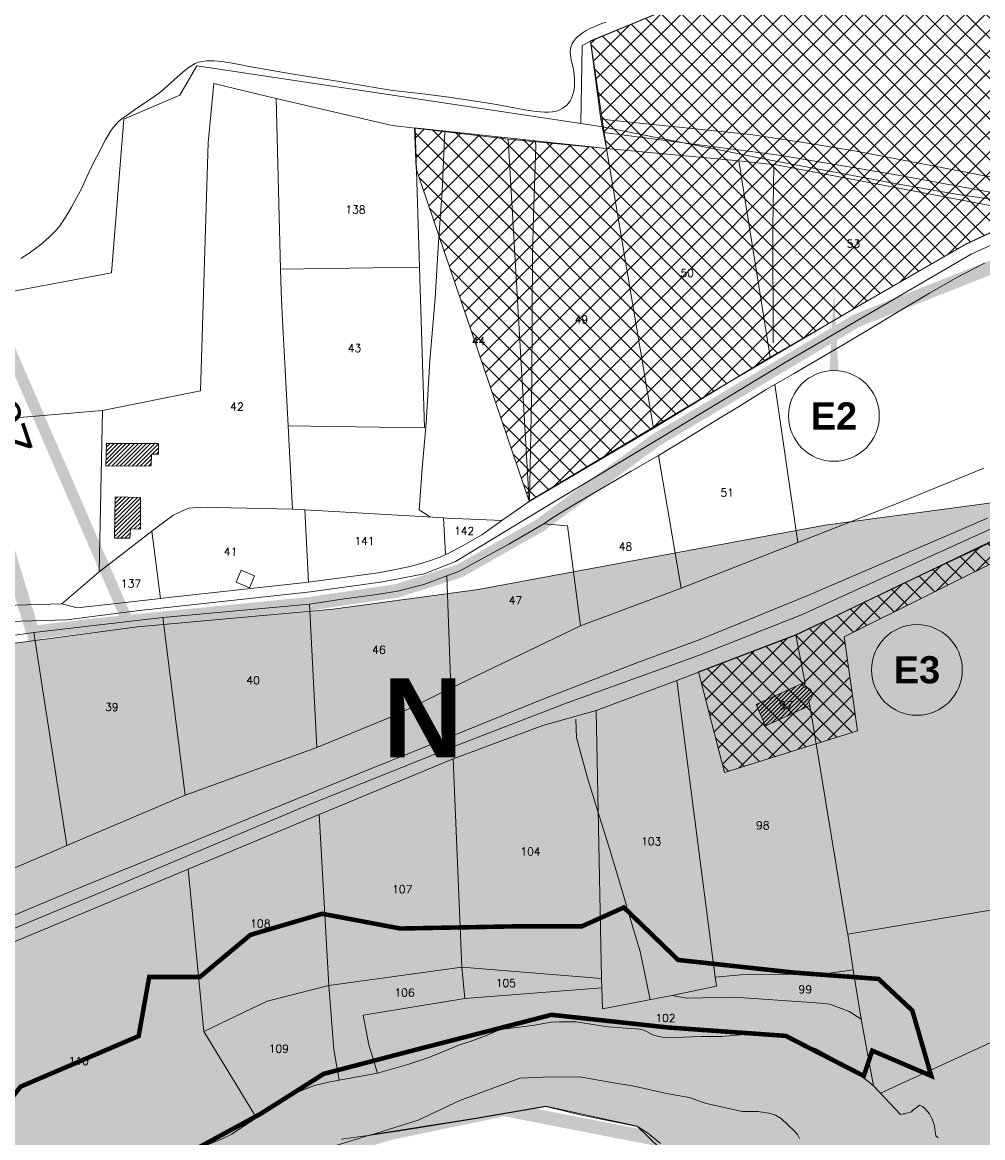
# Model space of a CAD drawing. Header units: metres. Extents: x 578835 to 593571, y 248557 to 255108.
# Tile 162 of 251: x 586752 to 587177, y 251709 to 252202. Entities that reach past the tile are written whole.
import ezdxf

# ---------------------------------------------------------------- set-up
doc = ezdxf.new("R2010")
doc.units = ezdxf.units.M
doc.linetypes.add('CACHEX2', pattern=[0.75, 0.5, -0.25])
doc.linetypes.add('SOLID_LINE', pattern=[0])
for name, color, linetype, lineweight in [('Cad-BATIMENT_BATI_LEGER13', 7, 'SOLID_LINE', 0), ('Cad-BATIMENT_BATI_PRIVE12', 7, 'SOLID_LINE', 0), ('Cad-BATIMENT_BATI_PRIVE12_HACH', 7, 'SOLID_LINE', 0), ('Cad-HYDROGRAPHI_COURS_D_EAU28', 5, 'SOLID_LINE', 0), ('Cad-PARCELLAIRE_PARCELLE1', 250, 'SOLID_LINE', 0), ('Cad-RESEAU_ROUT_AXE_DE_VOIE26', 255, 'SOLID_LINE', 0), ('Cad-RESEAU_ROUT_LIMITE_DE_VOIE_P23', 8, 'SOLID_LINE', 0), ('Cad-TOPONYMIE_NUMERO_DE_PARCELL182', 250, 'SOLID_LINE', 0), ('EBC', 114, 'Continuous', 53), ('EBC hachures', 114, 'Continuous', 18), ('ER', 192, 'Continuous', 18), ('PEB Poretta - tracé', 7, 'Continuous', 18), ('PLU', 7, 'CACHEX2', 5), ('PPRI global - contour', 152, 'Continuous', 5), ('PPRI global - hachures', 152, 'Continuous', 5)]:
    doc.layers.add(name, color=color, linetype=linetype, lineweight=lineweight)
doc.layers.add('PLU nom', color=7, linetype='Continuous')
doc.styles.add('LIEUDIT', font='arial.ttf', dxfattribs={"height": 10})
doc.styles.get("Standard").update_dxf_attribs({"font": 'arialbd_0.ttf', "height": 50})
doc.styles.add('TEXTSTYLE_45_11', font='txt.shx', dxfattribs={"oblique": 50})

msp = doc.modelspace()

# ---------------------------------------------------------------- hatches: boundary and pattern name
at = {"layer": 'Cad-BATIMENT_BATI_PRIVE12_HACH', "ltscale": 0.4}
h = msp.add_hatch(dxfattribs=at)
h.set_pattern_fill('ANSI31', color=256, scale=0.4, style=0)
h.paths.add_polyline_path([(586812.31, 252011.16), (586812.24, 252015.84), (586789.17, 252015.8), (586788.94, 252005.75), (586809.04, 252005.87), (586809.18, 252011.13)])
h = msp.add_hatch(dxfattribs=at)
h.set_pattern_fill('ANSI31', color=256, scale=0.4, style=0)
h.paths.add_polyline_path([(586799.91, 251978.13), (586804.22, 251977.94), (586804.27, 251991.98), (586793.05, 251992.15), (586792.76, 251973.96), (586799.61, 251973.87)])
h = msp.add_hatch(dxfattribs=at)
h.set_pattern_fill('ANSI31', color=256, scale=0.4, style=0)
h.paths.add_polyline_path([(587101.05, 251902.64), (587101.27, 251903), (587101.69, 251903.92), (587101.73, 251904.37), (587101.74, 251905.27), (587101.4, 251906.24), (587100.85, 251906.97), (587100.06, 251907.58), (587099.12, 251907.94), (587098.21, 251907.98), (587096.94, 251909.43), (587076.84, 251900.28), (587081.02, 251890.93), (587100.71, 251899.83), (587100.29, 251901.91)])
h = msp.add_hatch(dxfattribs=at)
h.set_pattern_fill('ANSI31', color=256, scale=0.4, style=0)
h.paths.add_polyline_path([(587101.05, 251902.64), (587101.27, 251903), (587101.69, 251903.92), (587101.73, 251904.37), (587101.74, 251905.27), (587101.4, 251906.24), (587100.85, 251906.97), (587100.06, 251907.58), (587099.12, 251907.94), (587098.21, 251907.98), (587096.94, 251909.43), (587076.84, 251900.28), (587081.02, 251890.93), (587100.71, 251899.83), (587100.29, 251901.91)])
at = {"layer": 'EBC hachures', "ltscale": 0.4}
h = msp.add_hatch(dxfattribs=at)
h.set_pattern_fill('EBC', color=256, scale=6, style=0, pattern_type=2)
h.set_pattern_definition([(0, (0, 0), (0, 48), []), (90, (0, 0), (-48, 3e-15), []), (90, (6, 0), (-48, 3e-15), [-21, 6, -21]), (90, (42, 0), (-48, 3e-15), [-21, 6, -21]), (0, (0, 6), (0, 48), [-21, 6, -21]), (0, (0, 42), (0, 48), [-21, 6, -21]), (90, (6.6, 0), (-48, 3e-15), [-18, 3, -6, 3, -18]), (90, (41.4, 0), (-48, 3e-15), [-18, 3, -6, 3, -18]), (90, (7.2, 0), (-48, 3e-15), [-16.2, 1.8, -12, 1.8, -16.2]), (90, (40.8, 0), (-48, 3e-15), [-16.2, 1.8, -12, 1.8, -16.2]), (90, (7.8, 0), (-48, 3e-15), [-15, 1.2, -15.6, 1.2, -15]), (90, (40.2, 0), (-48, 3e-15), [-15, 1.2, -15.6, 1.2, -15]), (90, (8.4, 0), (-48, 3e-15), [-14.4, 0.6, -18, 0.6, -14.4]), (90, (39.6, 0), (-48, 3e-15), [-14.4, 0.6, -18, 0.6, -14.4]), (90, (9, 0), (-48, 3e-15), [-13.5, 0.6, -19.8, 0.6, -13.5]), (90, (39, 0), (-48, 3e-15), [-13.5, 0.6, -19.8, 0.6, -13.5]), (90, (9.6, 0), (-48, 3e-15), [-12.6, 0.6, -21.6, 0.6, -12.6]), (90, (38.4, 0), (-48, 3e-15), [-12.6, 0.6, -21.6, 0.6, -12.6]), (90, (10.2, 0), (-48, 3e-15), [-12, 0.6, -22.8, 0.6, -12]), (90, (37.8, 0), (-48, 3e-15), [-12, 0.6, -22.8, 0.6, -12]), (90, (10.8, 0), (-48, 3e-15), [-11.4, 0.3, -24.6, 0.3, -11.4]), (90, (37.2, 0), (-48, 3e-15), [-11.4, 0.3, -24.6, 0.3, -11.4]), (90, (11.28, 0), (-48, 3e-15), [-11.22, 0, -25.56, 0, -11.22]), (90, (36.72, 0), (-48, 3e-15), [-11.22, 0, -25.56, 0, -11.22]), (0, (0, 6.6), (0, 48), [-18, 3, -6, 3, -18]), (0, (0, 41.4), (0, 48), [-18, 3, -6, 3, -18]), (0, (0, 7.2), (0, 48), [-16.2, 1.8, -12, 1.8, -16.2]), (0, (0, 40.8), (0, 48), [-16.2, 1.8, -12, 1.8, -16.2]), (0, (0, 7.8), (0, 48), [-15, 1.2, -15.6, 1.2, -15]), (0, (0, 40.2), (0, 48), [-15, 1.2, -15.6, 1.2, -15]), (0, (0, 8.4), (0, 48), [-14.4, 0.6, -18, 0.6, -14.4]), (0, (0, 39.6), (0, 48), [-14.4, 0.6, -18, 0.6, -14.4]), (0, (0, 9), (0, 48), [-13.5, 0.6, -19.8, 0.6, -13.5]), (0, (0, 39), (0, 48), [-13.5, 0.6, -19.8, 0.6, -13.5]), (0, (0, 9.6), (0, 48), [-12.6, 0.6, -21.6, 0.6, -12.6]), (0, (0, 38.4), (0, 48), [-12.6, 0.6, -21.6, 0.6, -12.6]), (0, (0, 10.2), (0, 48), [-12, 0.6, -22.8, 0.6, -12]), (0, (0, 37.8), (0, 48), [-12, 0.6, -22.8, 0.6, -12]), (0, (0, 10.8), (0, 48), [-11.4, 0.3, -24.6, 0.3, -11.4]), (0, (0, 37.2), (0, 48), [-11.4, 0.3, -24.6, 0.3, -11.4])])
h.paths.add_polyline_path([(586285.78, 251522.58), (586317.54, 251548.72), (586339.96, 251555.25), (586385.74, 251525.38), (586423.1, 251459.11), (586453, 251384.44), (586462.34, 251326.57), (586487.56, 251292.04), (586512.78, 251264.97), (586553.89, 251270.57), (586599.66, 251277.1), (586645.43, 251275.23), (586671.59, 251292.04), (586678.13, 251319.1), (586708.96, 251361.11), (586726.71, 251408.71), (586728.58, 251453.51), (586725.77, 251488.98), (586716.43, 251526.32), (586714.56, 251551.52), (586723.91, 251574.85), (586722.97, 251614.05), (586736.05, 251651.39), (586729.66, 251682.64), (586734.33, 251709.71), (586751.14, 251731.18), (586803.46, 251753.58), (586808.13, 251779.71), (586830.55, 251779.71), (586852.97, 251798.38), (586884.73, 251807.71), (586919.29, 251801.18), (586968.8, 251802.11), (586999.63, 251802.11), (587018.31, 251810.51), (587042.34, 251787.27), (587093.72, 251781.67), (587131.09, 251778.87), (587146.04, 251764.87), (587154.44, 251735.94), (587128.29, 251747.14), (587124.55, 251735.94), (587089.99, 251753.67), (587037.67, 251757.4), (586986.29, 251763), (586924.64, 251747.14), (586885.4, 251736.87), (586857.38, 251719.13), (586814.15, 251695.68), (586784.26, 251670.48), (586773.05, 251618.21), (586774.92, 251565), (586772.11, 251526.73), (586768.38, 251479.13), (586754.27, 251402.18), (586745.47, 251355.28), (586725.17, 251319.33), (586701.95, 251294.84), (586670.71, 251254.6), (586650.57, 251247.24), (586607.6, 251233.24), (586545.68, 251232.23), (586508.31, 251261.16), (586497.1, 251266.76), (586479.35, 251295.7), (586456.93, 251314.37), (586428.91, 251345.17), (586397.15, 251369.44), (586400.88, 251394.64), (586405.55, 251419.84), (586380.33, 251447.84), (586353.24, 251468.37), (586308.4, 251491.71), (586276.64, 251504.78), (586280.38, 251519.71)])
at = {"layer": 'ER'}
h = msp.add_hatch(dxfattribs=at)
h.set_pattern_fill('ANSI37', color=256, scale=2, style=0)
h.paths.add_polyline_path([(586925.58, 252155.51), (586926.38, 252137.43), (586976.33, 251990.27), (587057.19, 252038.38), (587126.33, 252079.04), (587169.59, 252104.01), (587182.24, 252109.98), (587191.22, 252113.23), (587206.69, 252116.28), (587230.61, 252124.14), (587262.6, 252118.99), (587219.02, 252186.05), (587176.22, 252264.98), (587003.51, 252193.98), (587010.58, 252146.41)])
h = msp.add_hatch(dxfattribs=at)
h.set_pattern_fill('ANSI37', color=256, scale=2, style=0)
h.paths.add_polyline_path([(587309.68, 252026.78), (587367.16, 252069.88), (587309.83, 252033.48), (587259.72, 252010.36), (587113.6, 251940.36), (587094.38, 251931.14), (587051.4, 251914.78), (587062.9, 251870.3), (587121.74, 251888.73), (587115.86, 251930.26)])
at = {"layer": 'PPRI global - hachures', "ltscale": 0.4}
h = msp.add_hatch(dxfattribs=at)
h.set_pattern_fill('ANSI36', color=256, scale=2, style=0)
h.paths.add_polyline_path([(586779.38, 251581.27), (586821.34, 251642.67), (586838.14, 251679.57), (586865.35, 251697.41), (586906.05, 251709.87), (586951.91, 251717.09), (586983.75, 251722.62), (587024.24, 251713.71), (587049.6, 251689.15), (587082.26, 251647.6), (587113.84, 251605.97), (587160.45, 251564.77), (587197.2, 251554.78), (587223.29, 251531.2), (587260.68, 251500.9), (587289.05, 251476.82), (587318.45, 251459.27), (587329.29, 251453.91), (587357.24, 251452.94), (587382.76, 251431), (587389.53, 251429.25), (587416.65, 251423.14), (587441.69, 251420.45), (587478.4, 251418.38), (587511.69, 251422.6), (587521.39, 251410.63), (587550.03, 251382.68), (587569.42, 251370.63), (587614.29, 251369.51), (587646.1, 251379.27), (587684.46, 251405.35), (587750.71, 251464.04), (587783.08, 251502.25), (587806.75, 251541.93), (587825.95, 251574.73), (587862.36, 251617.94), (587895.51, 251668.29), (587906.01, 251685.82), (587394.11, 252086.64), (587366.6, 252069.86), (587288.58, 252023.93), (587230.5, 251996.2), (587107.4, 251979.74), (586953.77, 251951.14), (586889.62, 251942.48), (586802.92, 251934.68), (586730.97, 251925.15), (586654.68, 251923.41), (586617.13, 251933.05), (586584.19, 251935.65), (586547.78, 251930.45), (586515.28, 251919.88), (586481.48, 251903.66), (586434.16, 251861.77), (586352.01, 251790.32), (586289.79, 251748.46), (586240.73, 251688.66), (586218, 251659.95), (586180.9, 251638.42), (586133.34, 251612.75), (586104.31, 251599.77), (586078.34, 251547.85), (586039.38, 251534.11), (585978.28, 251515.78), (585909.53, 251488.29), (585850.71, 251460.04), (585805.32, 251432.38), (585751.85, 251416.35), (585690.74, 251417.11), (585639.4, 251423.21), (585637.54, 251423.36), (585723.43, 251230.19), (585744.4, 251251.77), (585766.08, 251292.97), (585766.77, 251327.89), (585801.95, 251354.61), (585819.41, 251367.78), (585833.84, 251376.73), (585832.08, 251408.97), (585824.9, 251401.76), (585831.97, 251411.02), (585832.08, 251408.97), (585840.04, 251416.96), (585886.04, 251444.87), (585952.43, 251472.2), (586013.98, 251493.8), (586045.93, 251497.49), (586095.93, 251500.97), (586133.73, 251508.78), (586164.82, 251500.08), (586232.07, 251468.02), (586266.08, 251438.72), (586288.37, 251415.12), (586304.68, 251389.04), (586322.56, 251357.09), (586343.22, 251324.05), (586368.94, 251297.74), (586397, 251283.51), (586437.63, 251272.47), (586472.61, 251260.11), (586506.13, 251230.12), (586544.38, 251227.43), (586604.22, 251228.96), (586634.91, 251244.3), (586668.67, 251258.1), (586694.75, 251285.71), (586716.23, 251308.72), (586740.78, 251340.93), (586756.13, 251386.94), (586771.47, 251488.17)])

# ---------------------------------------------------------------- linework, layer by layer
at = {"layer": 'Cad-BATIMENT_BATI_LEGER13'}
msp.add_lwpolyline([(586854.75, 251957.32), (586848.86, 251959.72), (586846.57, 251954.51), (586852.56, 251952), (586854.75, 251957.32), (586854.75, 251957.32)], close=True, dxfattribs=at)
msp.add_lwpolyline([(586854.75, 251957.32), (586848.86, 251959.72), (586846.57, 251954.51), (586852.56, 251952), (586854.75, 251957.32), (586854.75, 251957.32)], close=True, dxfattribs=at)
at = {"layer": 'Cad-BATIMENT_BATI_PRIVE12'}
for points in [[(586812.31, 252011.16), (586812.24, 252015.84), (586789.17, 252015.8), (586788.94, 252005.75), (586809.04, 252005.87), (586809.18, 252011.13), (586812.31, 252011.16), (586812.31, 252011.16)], [(586799.91, 251978.13), (586804.22, 251977.94), (586804.27, 251991.98), (586793.05, 251992.15), (586792.76, 251973.96), (586799.61, 251973.87), (586799.91, 251978.13), (586799.91, 251978.13)], [(587101.05, 251902.64), (587101.05, 251902.64), (587101.27, 251903), (587101.69, 251903.92), (587101.69, 251903.92), (587101.73, 251904.37), (587101.74, 251905.27), (587101.74, 251905.27), (587101.4, 251906.24), (587101.4, 251906.24), (587100.85, 251906.97), (587100.85, 251906.97), (587100.06, 251907.58), (587100.06, 251907.58), (587099.12, 251907.94), (587099.12, 251907.94), (587098.21, 251907.98), (587098.21, 251907.98), (587098.21, 251907.98), (587096.94, 251909.43), (587076.84, 251900.28), (587081.02, 251890.93), (587100.71, 251899.83), (587100.29, 251901.91), (587100.29, 251901.91), (587101.05, 251902.64), (587101.05, 251902.64)]]:
    msp.add_lwpolyline(points, close=True, dxfattribs=at)
at = {"layer": 'Cad-HYDROGRAPHI_COURS_D_EAU28'}
for points in [[(587177.69, 252004.95), (587140.79, 251989.92), (587095.38, 251972.07), (587043.75, 251951.79), (586999.15, 251935.11), (586941.7, 251907.55), (586918.19, 251895.99), (586882.32, 251881.26), (586824.07, 251860.21), (586771.62, 251837.97), (586760.8, 251833.27), (586737.71, 251823.53)], [(586737.33, 251802.54), (586778.28, 251819.58), (586823.54, 251838.09), (586862.03, 251853.92), (586905.16, 251871.48), (586943.91, 251887.1), (586982.42, 251902.61), (587024.01, 251918.81), (587052.4, 251929.21), (587099.74, 251948.57), (587138.89, 251965.35), (587179.31, 251982.79)], [(587157.51, 251708.52), (587156.44, 251709.44), (587155.77, 251714.39), (587154.73, 251717.09), (587153.64, 251719.12), (587151.8, 251721.42), (587150.48, 251722.42), (587149.2, 251722.99), (587147.88, 251721.98), (587146.24, 251720.84), (587145.65, 251720.12), (587144.36, 251719.79), (587142.92, 251719.22), (587142.02, 251719.15), (587140.81, 251718.83), (587128.87, 251731.53), (587125.59, 251734.16), (587115.41, 251741.43), (587103.5, 251747.9), (587088.95, 251753.15), (587080.14, 251755.08), (587061.57, 251753.41), (587052.91, 251753.46), (587044.53, 251753.09), (587037.95, 251752.88), (587035.21, 251753.09), (587033.11, 251753.58), (587031.08, 251754.2), (587027.38, 251756), (587025.52, 251756.62), (587011.49, 251757.68), (587009.25, 251757.93), (587005.58, 251758.52), (586997.14, 251759.82), (586989.88, 251759.88), (586986.1, 251759.67), (586981.96, 251758.99), (586977.97, 251758.32), (586969.49, 251757.27), (586964.2, 251756.49), (586962.19, 251755.88), (586957.09, 251753.66), (586950.21, 251751.2), (586945.56, 251749.68), (586939.5, 251747.17), (586931.93, 251744.09), (586922.71, 251740.97), (586909.27, 251737.17), (586892.29, 251734.07), (586887.51, 251733.21), (586881.36, 251731.7), (586871.15, 251727.71), (586868.37, 251726.37), (586867.02, 251725.7), (586860.78, 251721.6), (586858.37, 251719.74), (586855.6, 251717.38), (586850.14, 251713.8), (586844.68, 251710.11), (586839.52, 251707.67)], [(586893.25, 251707.95), (586906.13, 251709.7), (586927.25, 251716.38), (586945.73, 251725.06), (586972.26, 251734.99), (586982.37, 251735.38), (586998.85, 251735.55), (587013.66, 251732.89), (587022.18, 251731.6), (587037.89, 251728.01), (587047.34, 251726.46), (587054.31, 251723.93), (587062.13, 251722.13), (587070.7, 251720.18), (587077.79, 251720.22), (587082.55, 251719.5), (587083.99, 251719.06), (587085.42, 251718.63), (587088.03, 251717.17), (587093.94, 251711.54), (587095.14, 251709.97), (587096.02, 251708.26)]]:
    msp.add_lwpolyline(points, dxfattribs=at)
at = {"layer": 'Cad-PARCELLAIRE_PARCELLE1'}
for points in [[(587006.63, 252687.96), (587045.28, 252592), (587052.77, 252573.46), (587060.26, 252556.03), (587068.73, 252534.55), (587089.34, 252482.55), (587112.86, 252424.33), (587121.32, 252403.2), (587130.98, 252378.48), (587167.52, 252288.92), (587177.08, 252265.42), (587003.54, 252193.88), (587008.17, 252159.37), (587010.67, 252146.32), (586967.04, 252150.56), (586925.92, 252155.37), (586915.76, 252156.52), (586864.39, 252168.48), (586861.87, 252169.04), (586836.72, 252175.07), (586834.29, 252148.89), (586830.81, 252039.14), (586787.44, 252030.47), (586623.24, 252016.58)], [(587304.71, 252242.48), (587305.37, 252112), (587301.06, 252112.42), (587279.73, 252116.08), (587245.63, 252121.69), (587215.73, 252126.32), (587191.12, 252131.71), (587170.41, 252135.77), (587121.14, 252145.23), (587097.82, 252149.07), (587074.45, 252152.57), (587008.17, 252159.37), (587003.54, 252193.88), (587177.08, 252265.42)], [(587178.31, 252095.74), (587165.82, 252089.35), (587153.63, 252082.41), (587141.7, 252075.28), (587129.7, 252068.03), (587117.6, 252060.88), (587105.58, 252053.74), (587093.48, 252046.71), (587085.14, 252041.99), (587095.38, 251972.07), (587140.79, 251989.92), (587177.69, 252004.95)], [(587193.88, 251978.22), (587153.02, 251959.07), (587094.47, 251930.97), (587098.57, 251909.68), (587096.94, 251909.43), (587098.21, 251907.98), (587099.12, 251907.94), (587100.06, 251907.58), (587100.85, 251906.97), (587101.4, 251906.24), (587101.74, 251905.27), (587101.73, 251904.37), (587101.69, 251903.92), (587101.27, 251903), (587101.05, 251902.64), (587100.29, 251901.91), (587100.71, 251899.83), (587117.11, 251800.66), (587117.45, 251798.68), (587117.45, 251798.68), (587117.45, 251798.68), (587228.9, 251817.41)], [(587157.51, 251708.52), (587156.44, 251709.44), (587155.77, 251714.39), (587154.73, 251717.09), (587153.64, 251719.12), (587151.8, 251721.42), (587150.48, 251722.42), (587149.2, 251722.99), (587147.88, 251721.98), (587146.24, 251720.84), (587145.65, 251720.12), (587144.36, 251719.79), (587142.92, 251719.22), (587142.02, 251719.15), (587140.81, 251718.83), (587128.87, 251731.53), (587123.41, 251761.05), (587119.84, 251782.94), (587117.45, 251798.68), (587228.9, 251817.41)], [(587096.02, 251708.26), (587095.14, 251709.97), (587093.94, 251711.54), (587088.03, 251717.17), (587085.42, 251718.63), (587083.99, 251719.06), (587082.55, 251719.5), (587077.79, 251720.22), (587070.7, 251720.18), (587062.13, 251722.13), (587054.31, 251723.93), (587047.34, 251726.46), (587037.89, 251728.01), (587022.18, 251731.6), (587013.66, 251732.89), (586998.85, 251735.55), (586982.37, 251735.38), (586972.26, 251734.99), (586945.73, 251725.06), (586927.25, 251716.38), (586906.13, 251709.7), (586919.07, 251711.68), (586952.02, 251716.9), (586983.87, 251722.47), (586999.53, 251718.54), (587024.34, 251713.61), (587028.79, 251710.75), (587034.47, 251705.98)]]:
    msp.add_lwpolyline(points, dxfattribs=at)
for points in [[(586809.32, 251977.02), (586818.56, 251983.93), (586823.22, 251986.22), (586825.69, 251987.21), (586830.93, 251987.64), (586871.64, 251986.83), (586869.62, 252023.67), (586866.95, 252073.27), (586866.54, 252083.05), (586866.28, 252092.95), (586864.39, 252168.48), (586861.87, 252169.04), (586836.72, 252175.07), (586834.29, 252148.89), (586830.81, 252039.14), (586787.44, 252030.47), (586785.94, 251959.01), (586809.32, 251977.02), (586809.32, 251977.02)], [(586864.39, 252168.48), (586915.76, 252156.52), (586925.92, 252155.37), (586927.78, 252093.87), (586866.28, 252092.95), (586864.39, 252168.48), (586864.39, 252168.48)], [(586927.78, 252093.87), (586925.92, 252155.37), (586967.04, 252150.56), (586976.39, 251990.16), (586964.24, 251981.68), (586940.08, 251982.77), (586938.5, 251982.86), (586931.04, 251983.34), (586877.03, 251986.5), (586871.64, 251986.83), (586869.62, 252023.67), (586930.05, 252022.72), (586927.78, 252093.87), (586927.78, 252093.87)], [(586967.04, 252150.56), (587010.67, 252146.32), (587031.38, 252022.54), (586976.39, 251990.16), (586967.04, 252150.56), (586967.04, 252150.56)], [(587010.67, 252146.32), (587069.16, 252140.86), (587083.14, 252053.97), (587031.38, 252022.54), (587010.67, 252146.32), (587010.67, 252146.32)], [(587069.16, 252140.86), (587083.14, 252053.97), (587169.63, 252103.82), (587182.32, 252109.8), (587191.27, 252113.12), (587206.77, 252116.2), (587085.71, 252139.13), (587069.16, 252140.86), (587069.16, 252140.86)], [(586866.28, 252092.95), (586866.54, 252083.05), (586866.95, 252073.27), (586869.62, 252023.67), (586930.05, 252022.72), (586927.78, 252093.87), (586866.28, 252092.95), (586866.28, 252092.95)], [(587085.14, 252041.99), (587081.37, 252039.78), (587069.54, 252032.32), (587057.54, 252025.07), (587045.63, 252017.72), (587033.62, 252010.57), (587043.75, 251951.79), (587095.38, 251972.07), (587085.14, 252041.99), (587085.14, 252041.99)], [(586620.54, 251961.4), (586691.63, 251944.29), (586713.66, 251944.13), (586733.62, 251943.91), (586769.49, 251944.81), (586785.94, 251959.01), (586787.44, 252030.47), (586623.24, 252016.58), (586620.54, 251961.4), (586620.54, 251961.4)], [(587033.62, 252010.57), (587021.51, 252003.54), (587009.41, 251996.5), (586997.31, 251989.36), (586989.07, 251984.43), (586985.4, 251982), (586982.9, 251980.34), (586993.3, 251979.32), (586999.15, 251935.11), (587043.75, 251951.79), (587033.62, 252010.57), (587033.62, 252010.57)], [(586813.06, 251947.24), (586809.32, 251977.02), (586818.56, 251983.93), (586823.22, 251986.22), (586825.69, 251987.21), (586830.93, 251987.64), (586871.64, 251986.83), (586877.03, 251986.5), (586878.65, 251954.42), (586816.65, 251947.65), (586813.06, 251947.24), (586813.06, 251947.24)], [(586939.29, 251966.64), (586938.5, 251982.86), (586931.04, 251983.34), (586877.03, 251986.5), (586878.65, 251954.42), (586909.55, 251958.58), (586917.26, 251960), (586924.22, 251961.47), (586931.86, 251963.79), (586936.91, 251965.55), (586939.29, 251966.64), (586939.29, 251966.64)], [(586939.29, 251966.64), (586940.16, 251967.06), (586947.19, 251970.66), (586955.37, 251975.36), (586964.24, 251981.68), (586940.08, 251982.77), (586938.5, 251982.86), (586939.29, 251966.64), (586939.29, 251966.64)], [(586982.9, 251980.34), (586967.33, 251971.34), (586955.12, 251964.63), (586945.51, 251959.26), (586939.99, 251957.23), (586941.7, 251907.55), (586999.15, 251935.11), (586993.3, 251979.32), (586982.9, 251980.34), (586982.9, 251980.34)], [(586813.06, 251947.24), (586792.32, 251944.83), (586776.23, 251943.03), (586769.49, 251944.81), (586785.94, 251959.01), (586809.32, 251977.02), (586813.06, 251947.24), (586813.06, 251947.24)], [(586941.7, 251907.55), (586918.19, 251895.99), (586882.32, 251881.26), (586879.13, 251944.76), (586893.38, 251946.96), (586908.87, 251948.93), (586918.14, 251950.49), (586929.69, 251953.36), (586939.99, 251957.23), (586941.7, 251907.55), (586941.7, 251907.55)], [(586882.32, 251881.26), (586824.07, 251860.21), (586814.1, 251938.75), (586879.13, 251944.76), (586882.32, 251881.26), (586882.32, 251881.26)], [(586814.1, 251938.75), (586757.11, 251932.17), (586771.62, 251837.97), (586824.07, 251860.21), (586814.1, 251938.75), (586814.1, 251938.75)], [(586757.11, 251932.17), (586746.6, 251930.73), (586716.48, 251929.09), (586716.89, 251927.23), (586717.46, 251924.39), (586737.71, 251823.53), (586760.8, 251833.27), (586771.62, 251837.97), (586757.11, 251932.17), (586757.11, 251932.17)], [(587119.84, 251782.94), (587117.45, 251798.68), (587117.11, 251800.66), (587100.71, 251899.83), (587081.02, 251890.93), (587076.84, 251900.28), (587096.94, 251909.43), (587098.57, 251909.68), (587094.47, 251930.97), (587041.74, 251910.93), (587058.79, 251779.59), (587070.16, 251780.67), (587106.25, 251780.91), (587119.84, 251782.94), (587119.84, 251782.94)], [(587008.49, 251774.93), (587008.86, 251765.6), (587039.52, 251771.51), (587059.29, 251775.63), (587058.79, 251779.59), (587041.74, 251910.93), (587006.01, 251897.67), (587008.39, 251779.05), (587008.49, 251774.93), (587008.49, 251774.93)], [(587100.71, 251899.83), (587100.29, 251901.91), (587101.05, 251902.64), (587101.27, 251903), (587101.69, 251903.92), (587101.73, 251904.37), (587101.74, 251905.27), (587101.4, 251906.24), (587100.85, 251906.97), (587100.06, 251907.58), (587099.12, 251907.94), (587098.21, 251907.98), (587096.94, 251909.43), (587076.84, 251900.28), (587081.02, 251890.93), (587100.71, 251899.83), (587100.71, 251899.83)], [(586946.62, 251784.11), (587008.39, 251779.05), (587006.01, 251897.67), (586982.49, 251891.02), (586942.67, 251876.3), (586946.62, 251784.11), (586946.62, 251784.11)], [(586887.7, 251775.93), (586946.62, 251784.11), (586942.67, 251876.3), (586883.33, 251851.59), (586887.7, 251775.93), (586887.7, 251775.93)], [(586825.42, 251827.44), (586883.33, 251851.59), (586887.7, 251775.93), (586860.43, 251768.96), (586832.29, 251755.55), (586825.42, 251827.44), (586825.42, 251827.44)], [(586797.34, 251683.73), (586770.1, 251699.84), (586752.58, 251694.46), (586728.49, 251686.87), (586710.09, 251779.41), (586825.42, 251827.44), (586832.29, 251755.55), (586855.6, 251717.38), (586850.14, 251713.8), (586844.68, 251710.11), (586839.52, 251707.67), (586835.77, 251706.13), (586830.52, 251703.91), (586827.14, 251702.95), (586814.08, 251699.41), (586810.25, 251697.97), (586807.09, 251696.26), (586805.23, 251694.87), (586804.24, 251693.9), (586800.1, 251688.2), (586798.35, 251685.49), (586797.34, 251683.73), (586797.34, 251683.73)], [(586892.29, 251734.07), (586889.84, 251747.57), (586887.7, 251775.93), (586946.62, 251784.11), (586947.87, 251770.28), (586902.82, 251762.82), (586905.4, 251749.77), (586909.27, 251737.17), (586892.29, 251734.07), (586892.29, 251734.07)], [(586947.87, 251770.28), (587008.49, 251774.93), (587008.39, 251779.05), (586946.62, 251784.11), (586947.87, 251770.28), (586947.87, 251770.28)], [(587039.52, 251771.51), (587059.29, 251775.63), (587058.79, 251779.59), (587070.16, 251780.67), (587106.25, 251780.91), (587119.84, 251782.94), (587123.41, 251761.05), (587118.09, 251764.51), (587109.59, 251767.7), (587105.51, 251768.13), (587067.36, 251770.84), (587046.13, 251770.4), (587039.52, 251771.51), (587039.52, 251771.51)], [(586855.6, 251717.38), (586858.37, 251719.74), (586860.78, 251721.6), (586867.02, 251725.7), (586868.37, 251726.37), (586871.15, 251727.71), (586881.36, 251731.7), (586887.51, 251733.21), (586892.29, 251734.07), (586889.84, 251747.57), (586887.7, 251775.93), (586860.43, 251768.96), (586832.29, 251755.55), (586855.6, 251717.38), (586855.6, 251717.38)], [(587128.87, 251731.53), (587123.41, 251761.05), (587118.09, 251764.51), (587109.59, 251767.7), (587105.51, 251768.13), (587067.36, 251770.84), (587046.13, 251770.4), (587039.52, 251771.51), (587008.86, 251765.6), (587008.49, 251774.93), (586947.87, 251770.28), (586902.82, 251762.82), (586905.4, 251749.77), (586909.27, 251737.17), (586922.71, 251740.97), (586931.93, 251744.09), (586939.5, 251747.17), (586945.56, 251749.68), (586950.21, 251751.2), (586957.09, 251753.66), (586962.19, 251755.88), (586964.2, 251756.49), (586969.49, 251757.27), (586977.97, 251758.32), (586981.96, 251758.99), (586986.1, 251759.67), (586989.88, 251759.88), (586997.14, 251759.82), (587005.58, 251758.52), (587009.25, 251757.93), (587011.49, 251757.68), (587025.52, 251756.62), (587027.38, 251756), (587031.08, 251754.2), (587033.11, 251753.58), (587035.21, 251753.09), (587037.95, 251752.88), (587044.53, 251753.09), (587052.91, 251753.46), (587061.57, 251753.41), (587080.14, 251755.08), (587088.95, 251753.15), (587103.5, 251747.9), (587115.41, 251741.43), (587125.59, 251734.16), (587128.87, 251731.53), (587128.87, 251731.53)]]:
    msp.add_lwpolyline(points, close=True, dxfattribs=at)
at = {"layer": 'Cad-RESEAU_ROUT_AXE_DE_VOIE26'}
for points in [[(587009.3, 252153.42), (587087.14, 252143.4), (587138.08, 252134.87), (587194.27, 252124.54), (587233.56, 252115.37), (587196.72, 252108.58), (587185.41, 252105.73), (587172.17, 252099.62), (587134.84, 252077.86), (587089.74, 252051.66), (587034.89, 252018.44), (586987.85, 251990.26)], [(587384.08, 252092.35), (587380.97, 252082.15), (587373.42, 252075.02), (587352.05, 252061.77), (587309.56, 252036.04), (587258.07, 252012.46), (587181.5, 251978.37), (587096.95, 251939.96), (587051.36, 251922.02), (586993.26, 251901.01), (586943.48, 251881.9), (586877.64, 251855.53), (586786.54, 251817.13), (586724.25, 251791.3), (586613.37, 251744.12), (586504.06, 251698.9), (586419.63, 251665.02)], [(586987.85, 251990.26), (586943.76, 251963.57), (586929.95, 251958.13), (586911.65, 251954.56), (586879.52, 251950.22), (586802.46, 251941.78), (586771.49, 251937.79)], [(586771.49, 251937.79), (586690.17, 251935.4), (586594.78, 251956.53), (586573.8, 251954.59), (586551.2, 251948.59), (586521.17, 251938.73), (586473.12, 251921.44), (586416.5, 251903.67)]]:
    msp.add_lwpolyline(points, dxfattribs=at)
at = {"layer": 'Cad-RESEAU_ROUT_LIMITE_DE_VOIE_P23'}
for points in [[(586751.27, 252097.72), (586754.91, 252100.06), (586758.43, 252102.59), (586760.12, 252103.94), (586763.7, 252107.03), (586767.03, 252110.35), (586768.52, 252112.16), (586770.39, 252114.82), (586772.13, 252117.57), (586773.75, 252120.4), (586776.85, 252126.12), (586778.09, 252128.58), (586780.36, 252133.58), (586782.68, 252138.56), (586788.72, 252150.23), (586790.4, 252153.05), (586791.34, 252154.45), (586792.34, 252155.8), (586793.43, 252157.09), (586794.59, 252158.29), (586795.84, 252159.42), (586803.04, 252164.45), (586806.94, 252167.04), (586810.81, 252169.66), (586812.68, 252171.06), (586814.84, 252172.86), (586818.98, 252176.67), (586823.23, 252180.35), (586825.79, 252182.3), (586828.53, 252183.93), (586830.01, 252184.51), (586831.69, 252184.91), (586833.4, 252185.12), (586835.14, 252185.18), (586836.89, 252185.14), (586838.62, 252185.02), (586841.38, 252184.71), (586844.13, 252184.26), (586849.61, 252183.2), (586852.35, 252182.69), (586870.32, 252179.56), (586888.62, 252176.64), (586893.19, 252175.9), (586901.89, 252174.41), (586910.6, 252172.93), (586914.96, 252172.26), (586920.13, 252171.57), (586930.48, 252170.36), (586940.83, 252169.07), (586949.6, 252167.79), (586958.36, 252166.42), (586962.75, 252165.7), (586968.13, 252164.69), (586973.51, 252163.67), (586976.22, 252163.23), (586979.66, 252162.78), (586983.13, 252162.51), (586984.87, 252162.46), (586986.68, 252162.56), (586988.46, 252162.92), (586989.3, 252163.23), (586991.27, 252164.24), (586993.03, 252165.58), (586993.75, 252166.39), (586994.5, 252167.48), (586995.12, 252168.65), (586995.64, 252169.88), (586996.03, 252171.15), (586996.31, 252172.45), (586996.48, 252174.04), (586996.51, 252175.66), (586996.42, 252177.26), (586996.1, 252180.49), (586995.82, 252182.16), (586995.03, 252185.45), (586994.55, 252188.79), (586994.6, 252189.81), (586994.76, 252190.84), (586995.04, 252191.85), (586995.45, 252192.8), (586995.97, 252193.67), (586996.9, 252194.84), (586997.95, 252195.88), (586999.1, 252196.85), (587000.3, 252197.74), (587001.56, 252198.54), (587003.24, 252199.47), (587005, 252200.26), (587008.59, 252201.65), (587010.38, 252202.32)], [(587003.58, 252193.84), (586999.91, 252191.98), (586999.25, 252157.38)], [(587008.81, 252155.95), (587007.96, 252156.12), (586999.25, 252157.38), (586919.88, 252169.4), (586829.23, 252182.9), (586821.69, 252170.03), (586796.95, 252159.3), (586791.41, 252091.4), (586732.94, 252080.51)], [(587191.97, 252122.26), (587165.38, 252126.14), (587138.52, 252130.94), (587084.81, 252140.9), (587084.02, 252141.07), (587059.06, 252146.12), (587028.98, 252151.91), (587008.81, 252155.95)], [(586939.05, 252153.83), (586937.83, 252127.29), (586936.19, 252104.94), (586934.72, 252080.09), (586932.38, 252052.62), (586930.71, 252024.79), (586928.99, 252004.84), (586927.65, 251986.48), (586932.71, 251983.22)], [(586976.47, 251990.17), (586977.49, 252043.19), (586977.69, 252071.86), (586977.84, 252099.17), (586978.23, 252116.28), (586978.83, 252134.36), (586979.27, 252147.55), (586979.16, 252149.41)], [(587084.37, 252060.41), (587084.22, 252111.68), (587084.65, 252138.28), (587084.43, 252139.22)], [(587029.92, 251769.67), (587025.61, 251790.45), (587021.83, 251803.21), (587016.78, 251820.42), (587011.86, 251836.98), (587006.87, 251852.49), (587002.12, 251868.38), (586997.41, 251885.65), (586997.07, 251893.8)], [(587131.94, 251728.29), (587197.25, 251758.3)]]:
    msp.add_lwpolyline(points, dxfattribs=at)
at = {"layer": 'EBC', "ltscale": 0.4, "const_width": 2}
msp.add_lwpolyline([(586734.33, 251709.71), (586751.14, 251731.18), (586803.46, 251753.58), (586808.13, 251779.71), (586830.55, 251779.71), (586852.97, 251798.38), (586884.73, 251807.71), (586919.29, 251801.18), (586968.8, 251802.11), (586999.63, 251802.11), (587018.31, 251810.51), (587042.34, 251787.27), (587093.72, 251781.67), (587131.09, 251778.87), (587146.04, 251764.87), (587154.44, 251735.94), (587128.29, 251747.14), (587124.55, 251735.94), (587089.99, 251753.67), (587037.67, 251757.4), (586986.29, 251763), (586924.64, 251747.14), (586885.4, 251736.87), (586857.38, 251719.13), (586814.15, 251695.68)], dxfattribs=at)
at = {"layer": 'ER'}
for points in [[(586925.58, 252155.51), (586926.38, 252137.43), (586976.33, 251990.27), (587057.19, 252038.38), (587126.33, 252079.04), (587169.59, 252104.01), (587182.24, 252109.98), (587191.22, 252113.23), (587206.69, 252116.28), (587230.61, 252124.14), (587262.6, 252118.99), (587219.02, 252186.05), (587176.22, 252264.98), (587003.51, 252193.98), (587010.58, 252146.41)], [(587309.68, 252026.78), (587367.16, 252069.88), (587309.83, 252033.48), (587259.72, 252010.36), (587113.6, 251940.36), (587094.38, 251931.14), (587051.4, 251914.78), (587062.9, 251870.3), (587121.74, 251888.73), (587115.86, 251930.26)]]:
    msp.add_lwpolyline(points, close=True, dxfattribs=at)
at = {"layer": 'ER', "ltscale": 0.4}
for points in [[(587111.34, 252084.62, 0, 4, 0), (587111.34, 252048.1, 6, 6, 0)], [(587148.1, 251953.22, 0, 4, 0), (587148.1, 251935.69, 6, 6, 0)]]:
    msp.add_lwpolyline(points, format="xyseb", dxfattribs=at)
for centre in [(587111.34, 252028.02), (587148.1, 251915.61)]:
    msp.add_circle(centre, 20.08, dxfattribs=at)
at = {"layer": 'PEB Poretta - tracé', "color": 1, "const_width": 5}
msp.add_lwpolyline([(586192.64, 253602.4), (586291.89, 253376.92), (586378.76, 253180.09), (586449.78, 252954.86), (586559.31, 252605.11), (586662.79, 252271.1), (586742.91, 252065.3), (586834.36, 251854.76), (586898.13, 251720.06)], dxfattribs=at)
at = {"layer": 'PLU', "color": 7, "ltscale": 2, "const_width": 6}
for points in [[(586982.09, 251980.37), (587032.61, 252017.42), (587121.29, 252070.17), (587217.83, 252108.34), (587258.24, 252115.08), (587219.02, 252186.05), (587177.02, 252265.51), (586567.62, 253755.38)], [(586756.63, 251931.99), (586756.63, 251931.99), (586728.4, 252025.62), (586702.87, 252096), (586487.07, 252628.36), (586488.97, 252644.99), (586329.24, 253089.21), (586216, 253074.91), (586149.89, 253587.51)], [(586994.54, 251898.53), (587103.33, 251939.96), (587254.87, 252010.68), (587335.05, 252049.49), (587379.96, 252078.94), (587360.84, 252112.86)], [(586756.51, 251932.13), (586785.19, 251935.58), (586879.04, 251944.91), (586918.07, 251950.66), (586945.42, 251959.36), (586982.81, 251980.52)], [(587057.64, 251773.11), (587057.64, 251773.11), (587058.74, 251779.71), (587106.14, 251781.09), (587119.74, 251783.12), (587117.36, 251798.87), (587228.79, 251817.58), (587360.76, 251866.2), (587344.91, 251946.81), (587431.37, 251979.13), (587510.09, 251976.45)], [(586757.03, 251932.19), (586761.09, 251895.31), (586769.46, 251837.85), (586823.98, 251860.33), (586831.93, 251759.61), (586831.93, 251759.61)], [(586993.75, 251901.37), (586993.75, 251901.37), (586993.75, 251901.37), (586993.75, 251901.37), (587028.28, 251777.36), (587028.28, 251777.36)], [(586771.55, 251836.8), (586413.95, 251689.79), (586101.14, 251576.38), (586071.49, 251512.78), (586071.49, 251512.78)], [(587057.64, 251773.11), (586986.25, 251774.17), (586896.44, 251781.17), (586834.62, 251762.51), (586834.62, 251762.51)], [(587511.18, 251415.78), (587442.68, 251422.36), (587370.22, 251434.21), (587251.66, 251501.34), (587205.55, 251544.78), (587159.44, 251567.15), (587126.5, 251592.16), (587074.47, 251650.61), (587031.52, 251708.24), (586965.41, 251721.11), (586914.87, 251710.62), (586858.62, 251693.61), (586854.66, 251717.3), (586854.66, 251717.3), (586831.88, 251759.03), (586831.88, 251759.03), (586831.88, 251759.03)]]:
    msp.add_lwpolyline(points, dxfattribs=at)
at = {"layer": 'PPRI global - contour'}
for points in [[(587872.58, 252748.33), (587781.55, 252587.15), (587685.97, 252417.64), (587647.83, 252350.05), (587597.55, 252279.86), (587543.8, 252213.14), (587487.45, 252157.68), (587442.37, 252116.08), (587366.6, 252069.86), (587288.58, 252023.93), (587230.5, 251996.2), (587107.4, 251979.74), (586953.77, 251951.14), (586889.62, 251942.48), (586802.92, 251934.68), (586730.97, 251925.15)], [(586865.35, 251697.41), (586906.05, 251709.87), (586951.91, 251717.09), (586983.75, 251722.62), (587024.24, 251713.71), (587049.6, 251689.15)]]:
    msp.add_lwpolyline(points, dxfattribs=at).dxf.unprotected_set("ltscale", 0)

# ---------------------------------------------------------------- texts
at = {"layer": 'Cad-TOPONYMIE_NUMERO_DE_PARCELL182', "style": 'TEXTSTYLE_45_11'}
for s, p in [('138', (586894.95, 252117.65)), ('53', (587116.99, 252102.52)), ('50', (587043.3, 252089.53)), ('49', (586996.56, 252069)), ('44', (586950.91, 252059.36)), ('43', (586896.06, 252056.32)), ('42', (586844, 252030.44)), ('51', (587061.08, 251992.37)), ('142', (586943.09, 251975.43)), ('141', (586898.95, 251970.95)), ('41', (586841.18, 251966.21)), ('48', (587016, 251968.52)), ('137', (586795.59, 251952.12)), ('47', (586967.34, 251944.7)), ('46', (586906.86, 251922.79)), ('40', (586851.12, 251909.3)), ('39', (586788.55, 251897.47)), ('97', (587087.24, 251898.25)), ('98', (587076.79, 251845.09)), ('103', (587025.9, 251838.03)), ('104', (586972.48, 251833.54)), ('107', (586915.67, 251816.85)), ('108', (586852.82, 251801.65)), ('105', (586961.54, 251775.33)), ('99', (587095.66, 251772.54)), ('106', (586916.71, 251771.12)), ('102', (587032.26, 251759.86)), ('109', (586861.02, 251746.26)), ('110', (586772.43, 251740.83))]:
    msp.add_text(s, height=3.491, rotation=359.5887, dxfattribs=at).set_placement(p)
at = {"layer": 'ER', "ltscale": 0.4, "char_height": 12, "width": 16.8329, "attachment_point": 5}
for s, insert in [('E2', (587111.34, 252028.02)), ('E3', (587148.1, 251915.61))]:
    msp.add_mtext(s, dxfattribs=dict(at, insert=insert))
at = {"layer": 'PEB Poretta - tracé', "color": 1, "style": 'LIEUDIT'}
msp.add_text('Zone A', height=15, rotation=108.3715, dxfattribs=at).set_placement((586756.76, 252013.52))
at = {"layer": 'PLU nom', "insert": (586929.33, 251911.9), "char_height": 35, "width": 195.3422, "attachment_point": 2}
msp.add_mtext('N', dxfattribs=at)

doc.saveas('drawing.dxf')
